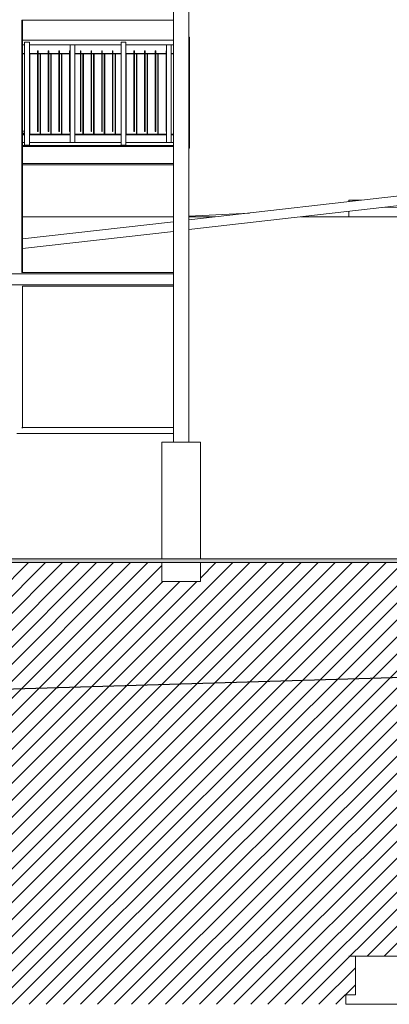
# Model space of a CAD drawing. Header units: centimetres. Extents: x -1589 to 108054, y -205274 to 31709.
# Tile 53 of 256: x 372 to 756, y -5805 to -4782. Entities that reach past the tile are written whole.
import ezdxf

# ---------------------------------------------------------------- set-up
doc = ezdxf.new("R2010")
doc.units = ezdxf.units.CM
doc.header["$LTSCALE"] = 0.01
doc.header["$MEASUREMENT"] = 0
for name, color, linetype, lineweight in [('0_Teren_Nr_pióra__1', 8, 'Continuous', 0), ('2_barierki.ISTN_Nr_pióra__1', 8, 'Continuous', 0), ('2_lądowisko_IFC.ISTN_Nr_pióra__1', 8, 'Continuous', 9), ('2_ściany zewnętrzne.ISTN_Nr_pióra__1', 8, 'Continuous', 0), ('Nowe_2_stropy.K_IR_Nr_pióra__89', 7, 'Continuous', 9), ('Nowe_2_stropy.K_IR_Nr_pióra__92', 7, 'Continuous', 0)]:
    doc.layers.add(name, color=color, linetype=linetype, lineweight=lineweight)
doc.layers.add('_KD', color=7, linetype='Continuous')

msp = doc.modelspace()

# ---------------------------------------------------------------- hatches: boundary and pattern name
at = {"layer": '0_Teren_Nr_pióra__1', "linetype": 'Continuous', "lineweight": 5, "ltscale": 0.1}
msp.add_hatch(color=8, dxfattribs=at).paths.add_polyline_path([(816.7004, -5346.29718), (816.7004, -5342.29718), (22.52353, -5342.29718), (22.52353, -5346.29718)])
at = {"layer": '_KD', "lineweight": 5, "ltscale": 100}
h = msp.add_hatch(dxfattribs=at)
h.set_pattern_fill('ANSI31', color=8, scale=100)
h.paths.add_polyline_path([(-217.33133, -5069.74351), (-176.82001, -5072.10554), (-91.32257, -5071.35944), (-91.32257, -5073.29299), (-78.37418, -5071.81771), (-78.37418, -5105.05833), (-28.37418, -5105.05833), (-28.37418, -5070.8101), (2.50877, -5069.74351), (2.52353, -5069.74351), (2.52353, -5342.29718), (22.52353, -5342.29718), (22.52353, -5346.29718), (119.7004, -5346.29718), (119.7004, -5366.05833), (159.7004, -5366.05833), (159.7004, -5346.29718), (519.7004, -5346.29718), (519.7004, -5366.05833), (559.7004, -5366.05833), (559.7004, -5346.29718), (816.7004, -5346.29718), (816.7004, -5518.50281), (816.66009, -5518.50281), (816.66009, -5755.05833), (720.67205, -5755.05833), (720.67205, -5795.05833), (710.67205, -5795.05833), (710.67205, -5805.05833), (-217.33133, -5805.05833)])

# ---------------------------------------------------------------- linework, layer by layer
at = {"layer": '0_Teren_Nr_pióra__1', "color": 8, "linetype": 'Continuous', "lineweight": 5, "ltscale": 0.1}
for p, q in [((547.7004, -4990.42083), (816.42358, -4959.80369)), ((816.42358, -4969.86838), (547.7004, -5000.48552)), ((530.88893, -4987.29718), (531.7004, -4987.25607)), ((547.7004, -4986.44555), (610.52309, -4983.26308)), ((713.73423, -4981.56836), (713.73423, -4987.29718)), ((375.2004, -5010.07472), (531.7004, -4992.2438)), ((531.7004, -5002.30849), (375.2004, -5020.13942)), ((816.7004, -5342.29718), (22.52353, -5342.29718)), ((816.7004, -5346.29718), (22.52353, -5346.29718))]:
    msp.add_line(p, q, dxfattribs=at)
at = {"layer": '2_barierki.ISTN_Nr_pióra__1', "color": 8, "linetype": 'Continuous', "lineweight": 5, "ltscale": 0.1}
for p, q in [((375.2004, -4803.69177), (531.7004, -4803.69177)), ((377.34483, -4805.69177), (382.34483, -4805.69177)), ((377.34483, -4912.69177), (377.34483, -4805.69177)), ((382.34483, -4912.69177), (382.34483, -4805.69177)), ((477.34483, -4805.69177), (482.34483, -4805.69177)), ((477.34483, -4912.69177), (477.34483, -4805.69177)), ((482.34483, -4912.69177), (482.34483, -4805.69177)), ((548.26475, -4800.63754), (547.7004, -4800.63754)), ((547.7004, -4805.63748), (548.2401, -4805.63748)), ((547.7004, -4805.65233), (548.26488, -4805.65233)), ((548.2401, -4805.63748), (548.26475, -4800.63754)), ((548.24034, -4805.65233), (548.2401, -4805.63748)), ((548.26488, -4912.65233), (548.26488, -4805.65233)), ((375.2004, -4808.69177), (377.34483, -4808.69177)), ((382.34483, -4808.69176), (477.34483, -4808.69173)), ((390.70594, -4814.69177), (391.20594, -4814.69177)), ((390.70594, -4898.69177), (390.70594, -4814.69177)), ((391.20594, -4898.69177), (391.20594, -4814.69177)), ((401.81705, -4814.69177), (402.31705, -4814.69177)), ((401.81705, -4898.69177), (401.81705, -4814.69177)), ((402.31705, -4898.69177), (402.31705, -4814.69177)), ((412.92816, -4814.69177), (413.42816, -4814.69177)), ((412.92816, -4898.69177), (412.92816, -4814.69177)), ((413.42816, -4898.69177), (413.42816, -4814.69177)), ((424.03927, -4814.69177), (424.53927, -4814.69177)), ((424.03927, -4898.69177), (424.03927, -4814.69177)), ((424.41511, -4814.69177), (424.41511, -4808.69177)), ((424.53927, -4898.69177), (424.53927, -4814.69177)), ((429.41511, -4910.05833), (429.41511, -4808.69177)), ((435.15038, -4814.69177), (435.65038, -4814.69177)), ((435.15038, -4898.69177), (435.15038, -4814.69177)), ((435.65038, -4898.69177), (435.65038, -4814.69177)), ((446.26149, -4814.69177), (446.76149, -4814.69177)), ((446.26149, -4898.69177), (446.26149, -4814.69177)), ((446.76149, -4898.69177), (446.76149, -4814.69177)), ((457.3726, -4814.69177), (457.8726, -4814.69177)), ((457.3726, -4898.69177), (457.3726, -4814.69177)), ((457.8726, -4898.69177), (457.8726, -4814.69177)), ((468.48371, -4814.69177), (468.98371, -4814.69177)), ((468.48371, -4898.69177), (468.48371, -4814.69177)), ((468.98371, -4898.69177), (468.98371, -4814.69177)), ((482.34483, -4808.69173), (531.7004, -4808.69172)), ((490.70594, -4814.69177), (491.20594, -4814.69177)), ((490.70594, -4898.69177), (490.70594, -4814.69177)), ((491.20594, -4898.69177), (491.20594, -4814.69177)), ((501.81705, -4814.69177), (502.31705, -4814.69177)), ((501.81705, -4898.69177), (501.81705, -4814.69177)), ((502.31705, -4898.69177), (502.31705, -4814.69177)), ((512.92816, -4814.69177), (513.42816, -4814.69177)), ((512.92816, -4898.69177), (512.92816, -4814.69177)), ((513.42816, -4898.69177), (513.42816, -4814.69177)), ((524.03927, -4814.69177), (524.53927, -4814.69177)), ((524.03927, -4898.69177), (524.03927, -4814.69177)), ((524.41511, -4814.69177), (524.41511, -4808.69177)), ((524.53927, -4898.69177), (524.53927, -4814.69177)), ((529.41511, -4910.05833), (529.41511, -4808.69177)), ((548.28982, -4808.74595), (548.26505, -4807.1972)), ((548.26529, -4808.74595), (548.28982, -4808.74595)), ((548.28982, -4808.69171), (548.28937, -4808.60055)), ((375.2004, -4817.44177), (377.34483, -4817.44177)), ((375.2004, -4817.94177), (377.34483, -4817.94177)), ((382.34483, -4817.44177), (390.70594, -4817.44177)), ((382.34483, -4817.69177), (382.72067, -4817.69177)), ((382.34483, -4817.94177), (382.72067, -4817.94177)), ((382.72067, -4817.94177), (382.72067, -4817.69177)), ((382.72067, -4817.94177), (390.70594, -4817.94177)), ((382.72067, -4901.53292), (382.72067, -4817.94177)), ((391.20594, -4817.44177), (401.81705, -4817.44178)), ((391.20594, -4817.94177), (393.33178, -4817.94177)), ((393.33178, -4817.69177), (393.83178, -4817.69177)), ((393.33178, -4817.94177), (393.33178, -4817.69177)), ((393.33178, -4817.94177), (393.83178, -4817.94177)), ((393.33178, -4901.55978), (393.33178, -4817.94177)), ((393.83178, -4817.94177), (393.83178, -4817.69177)), ((393.83178, -4817.94177), (401.81705, -4817.94177)), ((393.83178, -4901.56104), (393.83178, -4817.94177)), ((402.31705, -4817.44178), (412.92816, -4817.44178)), ((402.31705, -4817.94177), (404.44289, -4817.94177)), ((404.44289, -4817.69177), (404.94289, -4817.69177)), ((404.44289, -4817.94177), (404.44289, -4817.69177)), ((404.44289, -4817.94177), (404.94289, -4817.94177)), ((404.44289, -4901.5879), (404.44289, -4817.94177)), ((404.94289, -4817.94177), (404.94289, -4817.69177)), ((404.94289, -4817.94177), (412.92816, -4817.94177)), ((404.94289, -4901.58916), (404.94289, -4817.94177)), ((413.42816, -4817.44178), (424.03927, -4817.44178)), ((413.42816, -4817.94177), (415.554, -4817.94177)), ((415.554, -4817.69177), (416.054, -4817.69177)), ((415.554, -4817.94177), (415.554, -4817.69177)), ((415.554, -4817.94177), (416.054, -4817.94177)), ((415.554, -4901.61602), (415.554, -4817.94177)), ((416.054, -4817.94177), (416.054, -4817.69177)), ((416.054, -4817.94177), (424.03927, -4817.94177)), ((416.054, -4901.61728), (416.054, -4817.94177)), ((429.41511, -4817.44178), (435.15038, -4817.44178)), ((429.41511, -4817.94177), (435.15038, -4817.94177)), ((435.65038, -4817.44178), (446.26149, -4817.44178)), ((435.65038, -4817.94177), (437.77622, -4817.94177)), ((437.77622, -4817.69177), (438.27622, -4817.69177)), ((437.77622, -4817.94177), (437.77622, -4817.69177)), ((437.77622, -4817.94177), (438.27622, -4817.94177)), ((437.77622, -4901.67226), (437.77622, -4817.94177)), ((438.27622, -4817.94177), (438.27622, -4817.69177)), ((438.27622, -4817.94177), (446.26149, -4817.94177)), ((438.27622, -4901.67353), (438.27622, -4817.94177)), ((446.76149, -4817.44178), (457.3726, -4817.44178)), ((446.76149, -4817.94177), (448.88734, -4817.94177)), ((448.88734, -4817.69177), (449.38734, -4817.69177)), ((448.88734, -4817.70038), (448.88734, -4817.69177)), ((448.88734, -4817.94177), (448.88734, -4817.70038)), ((448.88734, -4817.94177), (449.38734, -4817.94177)), ((448.88734, -4901.69177), (448.88734, -4817.94177)), ((449.38734, -4817.70165), (449.38734, -4817.69177)), ((449.38734, -4817.94177), (449.38734, -4817.70165)), ((449.38734, -4817.94177), (457.3726, -4817.94177)), ((449.38734, -4901.69177), (449.38734, -4817.94177)), ((457.8726, -4817.44178), (468.48371, -4817.44178)), ((457.8726, -4817.94177), (459.99845, -4817.94177)), ((459.99845, -4817.69177), (460.49845, -4817.69177)), ((459.99845, -4817.7285), (459.99845, -4817.69177)), ((459.99845, -4817.94177), (459.99845, -4817.7285)), ((459.99845, -4817.94177), (460.49845, -4817.94177)), ((459.99845, -4901.69177), (459.99845, -4817.94177)), ((460.49845, -4817.72977), (460.49845, -4817.69177)), ((460.49845, -4817.94177), (460.49845, -4817.72977)), ((460.49845, -4817.94177), (468.48371, -4817.94177)), ((460.49845, -4901.69177), (460.49845, -4817.94177)), ((468.98371, -4817.44178), (477.34483, -4817.44178)), ((468.98371, -4817.94177), (471.10956, -4817.94177)), ((471.10956, -4817.69177), (471.60956, -4817.69177)), ((471.10956, -4817.75662), (471.10956, -4817.69177)), ((471.10956, -4817.94177), (471.10956, -4817.75662)), ((471.10956, -4817.94177), (471.60956, -4817.94177)), ((471.10956, -4901.69177), (471.10956, -4817.94177)), ((471.60956, -4817.75789), (471.60956, -4817.69177)), ((471.60956, -4817.94177), (471.60956, -4817.75789)), ((471.60956, -4817.94177), (477.34483, -4817.94177)), ((471.60956, -4901.69177), (471.60956, -4817.94177)), ((482.34483, -4817.44178), (490.70594, -4817.44178)), ((482.34483, -4817.69177), (482.72067, -4817.69177)), ((482.34483, -4817.94177), (482.72067, -4817.94177)), ((482.72067, -4817.78601), (482.72067, -4817.69177)), ((482.72067, -4817.94177), (482.72067, -4817.78601)), ((482.72067, -4817.94177), (490.70594, -4817.94177)), ((482.72067, -4901.69177), (482.72067, -4817.94177)), ((491.20594, -4817.44178), (501.81705, -4817.44178)), ((491.20594, -4817.94177), (493.33178, -4817.94177)), ((493.33178, -4817.69177), (493.83178, -4817.69177)), ((493.33178, -4817.81286), (493.33178, -4817.69177)), ((493.33178, -4817.94177), (493.33178, -4817.81286)), ((493.33178, -4817.94177), (493.83178, -4817.94177)), ((493.33178, -4901.69177), (493.33178, -4817.94177)), ((493.83178, -4817.81413), (493.83178, -4817.69177)), ((493.83178, -4817.94177), (493.83178, -4817.81413)), ((493.83178, -4817.94177), (501.81705, -4817.94177)), ((493.83178, -4901.69177), (493.83178, -4817.94177)), ((502.31705, -4817.44178), (512.92816, -4817.44178)), ((502.31705, -4817.94177), (504.44289, -4817.94177)), ((504.44289, -4817.69177), (504.94289, -4817.69177)), ((504.44289, -4817.84098), (504.44289, -4817.69177)), ((504.44289, -4817.94177), (504.44289, -4817.84098)), ((504.44289, -4817.94177), (504.94289, -4817.94177)), ((504.44289, -4901.69177), (504.44289, -4817.94177)), ((504.94289, -4817.84225), (504.94289, -4817.69177)), ((504.94289, -4817.94177), (504.94289, -4817.84225)), ((504.94289, -4817.94177), (512.92816, -4817.94177)), ((504.94289, -4901.69177), (504.94289, -4817.94177)), ((513.42816, -4817.44178), (524.03927, -4817.44178)), ((513.42816, -4817.94177), (515.554, -4817.94177)), ((515.554, -4817.69177), (516.054, -4817.69177)), ((515.554, -4817.8691), (515.554, -4817.69177)), ((515.554, -4817.94177), (515.554, -4817.8691)), ((515.554, -4817.94177), (516.054, -4817.94177)), ((515.554, -4901.69177), (515.554, -4817.94177)), ((516.054, -4817.87037), (516.054, -4817.69177)), ((516.054, -4817.94177), (516.054, -4817.87037)), ((516.054, -4817.94177), (524.03927, -4817.94177)), ((516.054, -4901.69177), (516.054, -4817.94177)), ((529.41511, -4817.44178), (531.7004, -4817.44178)), ((529.41511, -4817.94177), (531.7004, -4817.94177)), ((377.34483, -4898.20048), (375.2004, -4898.18137)), ((375.2004, -4898.20837), (377.34483, -4898.20838)), ((375.2004, -4900.20828), (377.34483, -4900.20828)), ((375.2004, -4901.44177), (377.34483, -4901.44177)), ((375.2004, -4901.94177), (377.34483, -4901.94177)), ((382.34483, -4901.44177), (382.72067, -4901.44177)), ((382.34483, -4901.69177), (382.72067, -4901.69177)), ((382.34483, -4901.94177), (424.41511, -4901.94177)), ((382.72067, -4901.44177), (393.33178, -4901.44177)), ((382.72067, -4901.69177), (382.72067, -4901.53292)), ((390.70594, -4898.69177), (391.20594, -4898.69177)), ((393.33178, -4901.44177), (393.83178, -4901.44177)), ((393.33178, -4901.69177), (393.33178, -4901.55978)), ((393.33178, -4901.69177), (393.83178, -4901.69177)), ((393.83178, -4901.44177), (404.44289, -4901.44178)), ((393.83178, -4901.69177), (393.83178, -4901.56104)), ((401.81705, -4898.69177), (402.31705, -4898.69177)), ((404.44289, -4901.44178), (404.94289, -4901.44178)), ((404.44289, -4901.69177), (404.44289, -4901.5879)), ((404.44289, -4901.69177), (404.94289, -4901.69177)), ((404.94289, -4901.44178), (415.554, -4901.44178)), ((404.94289, -4901.69177), (404.94289, -4901.58916)), ((412.92816, -4898.69177), (413.42816, -4898.69177)), ((415.554, -4901.44178), (416.054, -4901.44178)), ((415.554, -4901.69177), (415.554, -4901.61602)), ((415.554, -4901.69177), (416.054, -4901.69177)), ((416.054, -4901.44178), (424.41511, -4901.44178)), ((416.054, -4901.69177), (416.054, -4901.61728)), ((424.03927, -4898.69177), (424.53927, -4898.69177)), ((424.41511, -4910.05833), (424.41511, -4898.69177)), ((429.41511, -4901.44178), (437.77622, -4901.44178)), ((429.41511, -4901.94177), (477.34483, -4901.94177)), ((435.15038, -4898.69177), (435.65038, -4898.69177)), ((437.77622, -4901.44178), (438.27622, -4901.44178)), ((437.77622, -4901.69177), (437.77622, -4901.67226)), ((437.77622, -4901.69177), (438.27622, -4901.69177)), ((438.27622, -4901.44178), (448.88734, -4901.44178)), ((438.27622, -4901.69177), (438.27622, -4901.67353)), ((446.26149, -4898.69177), (446.76149, -4898.69177)), ((448.88734, -4901.44178), (449.38734, -4901.44178)), ((448.88734, -4901.69177), (449.38734, -4901.69177)), ((449.38734, -4901.44178), (459.99845, -4901.44178)), ((457.3726, -4898.69177), (457.8726, -4898.69177)), ((459.99845, -4901.44178), (460.49845, -4901.44178)), ((459.99845, -4901.69177), (460.49845, -4901.69177)), ((460.49845, -4901.44178), (471.10956, -4901.44178)), ((468.48371, -4898.69177), (468.98371, -4898.69177)), ((471.10956, -4901.44178), (471.60956, -4901.44178)), ((471.10956, -4901.69177), (471.60956, -4901.69177)), ((471.60956, -4901.44178), (477.34483, -4901.44178)), ((482.34483, -4901.44178), (482.72067, -4901.44178)), ((482.34483, -4901.69177), (482.72067, -4901.69177)), ((482.34483, -4901.94177), (524.41511, -4901.94177)), ((482.72067, -4901.44178), (493.33178, -4901.44178)), ((490.70594, -4898.69177), (491.20594, -4898.69177)), ((493.33178, -4901.44178), (493.83178, -4901.44178)), ((493.33178, -4901.69177), (493.83178, -4901.69177)), ((493.83178, -4901.44178), (504.44289, -4901.44178)), ((501.81705, -4898.69177), (502.31705, -4898.69177)), ((504.44289, -4901.44178), (504.94289, -4901.44178)), ((504.44289, -4901.69177), (504.94289, -4901.69177)), ((504.94289, -4901.44178), (515.554, -4901.44178)), ((512.92816, -4898.69177), (513.42816, -4898.69177)), ((515.554, -4901.44178), (516.054, -4901.44178)), ((515.554, -4901.69177), (516.054, -4901.69177)), ((516.054, -4901.44178), (524.41511, -4901.44178)), ((524.03927, -4898.69177), (524.53927, -4898.69177)), ((524.41511, -4910.05833), (524.41511, -4898.69177)), ((529.41511, -4901.44178), (531.7004, -4901.44178)), ((529.41511, -4901.94177), (531.7004, -4901.94177)), ((377.34483, -4912.69177), (382.34483, -4912.69177)), ((477.34483, -4912.69177), (482.34483, -4912.69177)), ((547.7004, -4912.65233), (548.26488, -4912.65233)), ((548.26488, -4912.67698), (547.7004, -4912.67698)), ((547.7004, -4912.9736), (548.26492, -4912.9736)), ((547.7004, -4913.9597), (548.26505, -4913.9597)), ((547.7004, -4914.94579), (548.26518, -4914.94579)), ((547.7004, -4915.70657), (548.26529, -4915.70657)), ((548.26529, -4915.73122), (547.7004, -4915.73122)), ((548.26488, -4912.65233), (548.26488, -4912.67698)), ((548.26492, -4912.9736), (548.26492, -4912.67698)), ((548.26505, -4913.9597), (548.26505, -4912.9736)), ((548.26518, -4914.94579), (548.26518, -4913.9597)), ((548.26529, -4915.70657), (548.26529, -4914.94579)), ((548.26529, -4915.70657), (548.26529, -4915.73122))]:
    msp.add_line(p, q, dxfattribs=at)
at = {"layer": '2_lądowisko_IFC.ISTN_Nr_pióra__1', "color": 8, "linetype": 'Continuous', "lineweight": 5, "ltscale": 0.1}
for p, q in [((531.7004, -5221.05833), (531.7004, -4109.05833)), ((547.7004, -5221.05833), (547.7004, -4109.05833)), ((374.4004, -5045.05833), (374.4004, -4783.05833)), ((531.7004, -4783.05833), (374.4004, -4783.05833)), ((375.2004, -5045.05833), (375.2004, -4783.05833)), ((375.2004, -4910.05833), (377.34483, -4910.05833)), ((375.2004, -4913.05833), (531.7004, -4913.05833)), ((375.2004, -4914.20833), (531.7004, -4914.20833)), ((382.34483, -4910.05833), (477.34483, -4910.05833)), ((482.34483, -4910.05833), (531.7004, -4910.05833)), ((375.2004, -4931.90833), (531.7004, -4931.90833)), ((375.2004, -4933.05833), (531.7004, -4933.05833)), ((531.7004, -5046.25833), (92.5696, -5046.25833)), ((531.7004, -5045.05833), (374.4004, -5045.05833)), ((531.7004, -5057.85833), (96.2543, -5057.85833)), ((531.7004, -5059.05833), (375.2004, -5059.05833)), ((375.2004, -5206.05833), (375.2004, -5059.05833)), ((531.7004, -5212.05833), (369.2004, -5212.05833)), ((374.4004, -5206.85833), (375.2004, -5206.05833)), ((531.7004, -5206.05833), (375.2004, -5206.05833)), ((519.7004, -5342.29718), (519.7004, -5221.05833)), ((519.7004, -5221.05833), (559.7004, -5221.05833)), ((559.7004, -5342.29718), (559.7004, -5221.05833)), ((519.7004, -5366.05833), (519.7004, -5346.29718)), ((559.7004, -5366.05833), (559.7004, -5346.29718)), ((519.7004, -5366.05833), (559.7004, -5366.05833))]:
    msp.add_line(p, q, dxfattribs=at)
at = {"layer": '2_ściany zewnętrzne.ISTN_Nr_pióra__1', "color": 8, "linetype": 'Continuous', "lineweight": 5, "ltscale": 0.1}
for p, q in [((713.73516, -4970.05833), (726.41977, -4970.05833)), ((713.73516, -4971.50356), (713.73516, -4970.05833)), ((531.7004, -4987.29718), (375.2004, -4987.29718)), ((575.11632, -4987.29718), (547.7004, -4987.29718)), ((775.54655, -4987.29718), (663.45303, -4987.29718)), ((720.67205, -5755.05833), (713.73516, -5755.05833))]:
    msp.add_line(p, q, dxfattribs=at)
at = {"layer": '_KD', "color": 92, "lineweight": 30}
msp.add_lwpolyline([(805.15304, -5464.51461), (238.41247, -5481.51683)], dxfattribs=at)
at = {"layer": 'Nowe_2_stropy.K_IR_Nr_pióra__89', "color": 8, "linetype": 'Continuous', "lineweight": 5, "ltscale": 0.1}
for p, q in [((720.67205, -5795.05833), (720.67205, -5755.05833)), ((720.67205, -5755.05833), (765.70013, -5755.05833)), ((710.67205, -5805.05833), (710.67205, -5795.05833)), ((710.67205, -5795.05833), (720.67205, -5795.05833)), ((710.67205, -5805.05833), (765.70013, -5805.05833))]:
    msp.add_line(p, q, dxfattribs=at)
at = {"layer": 'Nowe_2_stropy.K_IR_Nr_pióra__92', "color": 8, "linetype": 'Continuous', "lineweight": 5, "ltscale": 0.1}
for p, q in [((748.83609, -4977.56901), (776.7004, -4977.19941)), ((713.73516, -4981.56836), (713.73516, -4981.56825))]:
    msp.add_line(p, q, dxfattribs=at)

doc.saveas('drawing.dxf')
